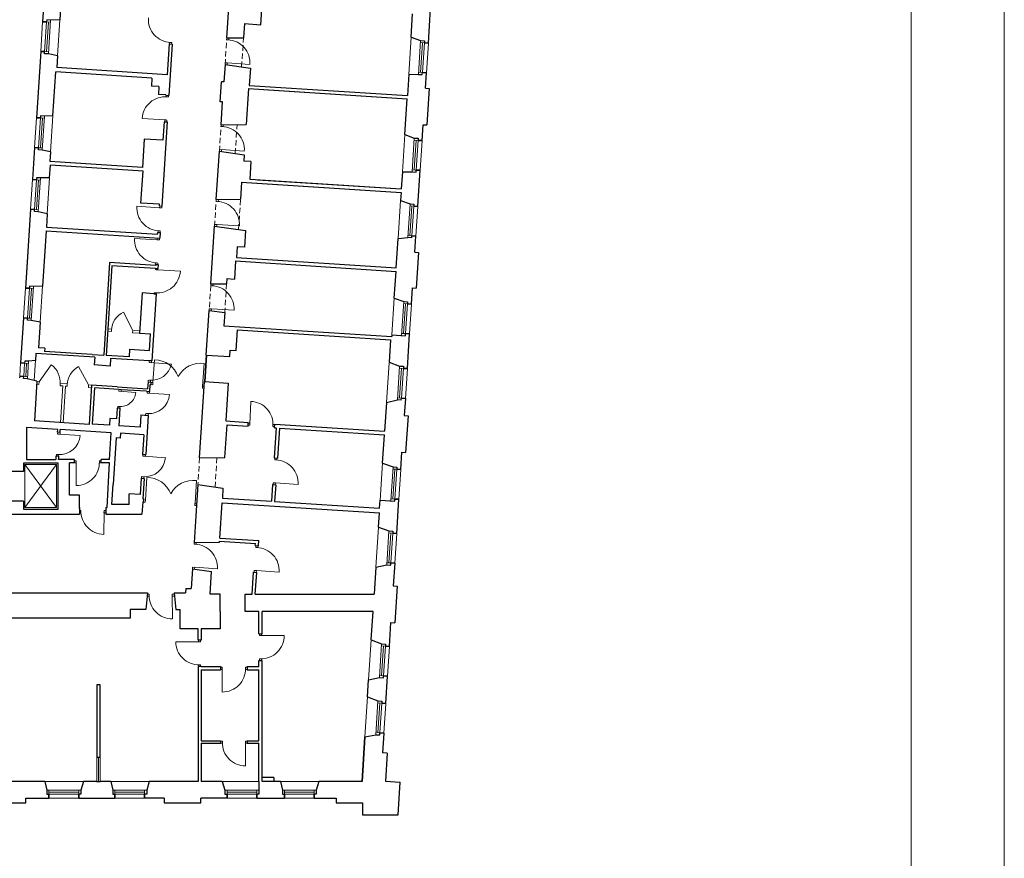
# Model space of a CAD drawing. Header units: millimetres. Extents: x 6904000 to 7075021, y 297772 to 407623.
# Tile 89 of 91: x 7043656 to 7045508, y 374562 to 376139. Entities that reach past the tile are written whole.
import ezdxf

# ---------------------------------------------------------------- set-up
doc = ezdxf.new("R2010")
doc.units = ezdxf.units.MM
doc.linetypes.add('MCS - 2 piętro - koncepcja (2026.04.17)_do wysłania$0$DASHED', pattern=[19.05, 12.7, -6.35])
for name, color, linetype, lineweight in [('MCS - 2 piętro - koncepcja (2026.04.17)_do wysłania$0$Drzwi i okna', 8, 'Continuous', 9), ('MCS - 2 piętro - koncepcja (2026.04.17)_do wysłania$0$Przekrojowa', 8, 'Continuous', 25), ('MCS - 2 piętro - koncepcja (2026.04.17)_do wysłania$0$Ramka', 8, 'Continuous', 9), ('MCS - 2 piętro - koncepcja (2026.04.17)_do wysłania$0$Widokowa', 8, 'Continuous', 9)]:
    doc.layers.add(name, color=color, linetype=linetype, lineweight=lineweight)
doc.layers.add('MCS - 2 piętro - koncepcja (2026.04.17)_do wysłania$0$Obrys powierzchni', color=8, linetype='Continuous', lineweight=9, plot=False)

# ---------------------------------------------------------------- blocks, each defined once
blk = doc.blocks.new('MCS - 2 piętro - koncepcja (2026.04.17)_do wysłania$0$zw$2918')
at = {"layer": 'MCS - 2 piętro - koncepcja (2026.04.17)_do wysłania$0$Drzwi i okna', "color": 0}
for p, q in [((3682.3, -1184), (3682.7, -1177.4)), ((3691.2, -1184.6), (3682.3, -1184)), ((3690.2, -1184.5), (3690.7, -1177.3)), ((3690.2, -1184.5), (3690.2, -1184.5)), ((3466.9, -1194), (3475.9, -1194.6)), ((3467.9, -1194.1), (3467.5, -1200.1)), ((3475.9, -1194.6), (3475.5, -1200.3)), ((3676.7, -1270.7), (3676.3, -1277.2)), ((3685.7, -1271.3), (3676.7, -1270.7)), ((3684.2, -1278.3), (3684.7, -1271.2)), ((3684.7, -1271.2), (3770, -1276.7)), ((3454.2, -1398.8), (3463.2, -1399.3)), ((3455.2, -1398.8), (3455.6, -1392.8)), ((3463.2, -1399.3), (3463.6, -1393.3)), ((3449.9, -1485.6), (3364.5, -1480.3)), ((3448.9, -1485.5), (3457.8, -1486.1)), ((3449.4, -1492.6), (3449.9, -1485.6)), ((3457.8, -1486.1), (3457.4, -1493.1)), ((3661.2, -1510.3), (3661.7, -1503.7)), ((3670.2, -1510.9), (3661.2, -1510.3)), ((3669.2, -1510.8), (3669.6, -1504.2)), ((3669.2, -1510.8), (3669.2, -1510.8)), ((3669.6, -1504.2), (3669.6, -1504.2)), ((3655.6, -1597), (3655.2, -1603.5)), ((3664.6, -1597.6), (3655.6, -1597)), ((3663.2, -1604), (3663.6, -1597.5)), ((3663.6, -1597.5), (3748.9, -1603)), ((3430.1, -1816), (3344.8, -1810.6)), ((3430.5, -1809), (3430.1, -1816)), ((3438.1, -1816.6), (3438.5, -1809.5)), ((3642.9, -1791.7), (3643.5, -1785.1)), ((3651.9, -1792.3), (3642.9, -1791.7)), ((3650.9, -1792.2), (3651.4, -1785)), ((3650.9, -1792.2), (3650.9, -1792.2)), ((3651.3, -1785.6), (3651.3, -1785.6)), ((3429.1, -1816), (3438.1, -1816.6)), ((3637.4, -1878.4), (3637, -1884.9)), ((3646.4, -1879), (3637.4, -1878.4)), ((3644.9, -1886), (3645.4, -1879)), ((3645.4, -1879), (3730.7, -1884.4)), ((3423.5, -1902.7), (3432.5, -1903.3)), ((3424.5, -1902.8), (3424.1, -1908.8)), ((3432.5, -1903.3), (3432.1, -1909.3)), ((3421.3, -1936.7), (3336, -1931.2)), ((3420.3, -1936.7), (3429.3, -1937.3)), ((3421.8, -1929.7), (3421.3, -1936.7)), ((3429.3, -1937.3), (3429.7, -1930.2)), ((3414.7, -2023.4), (3423.7, -2024)), ((3415.7, -2023.5), (3415.3, -2029.5)), ((3423.7, -2024), (3423.3, -2030)), ((3415.1, -2048.8), (3415.3, -2044.5)), ((3424, -2049.4), (3415.1, -2048.8)), ((3423.3, -2045.1), (3423, -2049.3)), ((3423, -2049.3), (3508.4, -2054.9)), ((3622.6, -2109.1), (3623, -2102.5)), ((3631.6, -2109.6), (3622.6, -2109.1)), ((3630.6, -2109.6), (3631, -2103)), ((3630.6, -2109.6), (3630.6, -2109.5)), ((3631, -2103), (3631, -2103)), ((3409.4, -2135.5), (3409.1, -2139.3)), ((3418.4, -2136.1), (3409.4, -2135.5)), ((3417.4, -2136), (3417.1, -2139.9)), ((3617, -2195.8), (3616.6, -2202.3)), ((3626, -2196.4), (3617, -2195.8)), ((3624.6, -2202.8), (3625, -2196.3)), ((3625, -2196.3), (3710.3, -2201.8)), ((3390.5, -2398.4), (3390.9, -2391.8)), ((3399.6, -2399), (3390.6, -2398.4)), ((3395, -2398.7), (3474.8, -2403.8)), ((3399.5, -2399), (3399.9, -2392.4)), ((3405.2, -2473.6), (3411.2, -2388.3)), ((3591.8, -2486.9), (3598, -2401.6)), ((3387.1, -2464.9), (3386.7, -2471.4)), ((3396.1, -2465.5), (3387.1, -2464.9)), ((3395.7, -2472), (3396.1, -2465.5)), ((3404.7, -2481.6), (3398.2, -2481.2)), ((3398.7, -2473.2), (3405.2, -2473.6)), ((3405.3, -2472.6), (3404.7, -2481.6)), ((3276.3, -2506.3), (3276.7, -2499.7)), ((3285.3, -2506.8), (3276.3, -2506.3)), ((3276.3, -2506.3), (3340.7, -2510.4)), ((3285.3, -2506.8), (3285.7, -2500.3)), ((3383.1, -2513.1), (3383.5, -2506.6)), ((3392.1, -2513.7), (3383.2, -2513.2)), ((3387.6, -2513.4), (3467.4, -2518.6)), ((3392.1, -2513.7), (3392.5, -2507.1)), ((3591.8, -2485.9), (3591.2, -2494.9)), ((3591.2, -2494.9), (3597.7, -2495.4)), ((3598.2, -2487.4), (3591.8, -2486.9)), ((3769.9, -2629.7), (3773.5, -2544.3)), ((3272.7, -2563.1), (3272.2, -2569.5)), ((3281.6, -2563.6), (3272.7, -2563.1)), ((3281.2, -2570.1), (3281.6, -2563.6)), ((3378.2, -2589.9), (3377.7, -2596.4)), ((3387.1, -2590.5), (3378.2, -2589.9)), ((3386.7, -2597), (3387.1, -2590.5)), ((3770.1, -2626.3), (3763.5, -2625.9)), ((3770.2, -2625.3), (3769.7, -2634.2)), ((3046.8, -2667.4), (3047.3, -2660.8)), ((3055.8, -2667.9), (3056.2, -2661.4)), ((3769.7, -2634.2), (3763.1, -2633.9)), ((3857, -2629.9), (3856.5, -2638.9)), ((3856.5, -2638.9), (3863, -2639.3)), ((3863.4, -2631.3), (3856.9, -2630.9)), ((3055.9, -2667.9), (3046.9, -2667.4)), ((3051.3, -2667.7), (3131.2, -2672.8)), ((3041.9, -2744.1), (3041.5, -2750.6)), ((3050.9, -2744.7), (3041.9, -2744.1)), ((3050.5, -2751.2), (3050.9, -2744.7)), ((3116.9, -2767.6), (3110.4, -2767.5)), ((3110.4, -2775.5), (3116.9, -2775.6)), ((3116.9, -2775.6), (3116.7, -2861.1)), ((3116.9, -2776.6), (3116.9, -2767.6)), ((3203.8, -2776.7), (3203.8, -2767.7)), ((3203.8, -2767.7), (3210.4, -2767.7)), ((3203.8, -2775.7), (3210.4, -2775.7)), ((3367.7, -2750.6), (3368.1, -2744.1)), ((3376.7, -2751.2), (3367.7, -2750.6)), ((3372.2, -2750.9), (3452, -2756.1)), ((3376.7, -2751.2), (3377.1, -2744.6)), ((3863.3, -2763.9), (3863.8, -2757.2)), ((3872.3, -2764.5), (3863.3, -2763.9)), ((3871.3, -2764.4), (3871.7, -2757.7)), ((3362.7, -2827.4), (3362.3, -2833.9)), ((3371.7, -2828), (3362.7, -2827.4)), ((3371.3, -2834.5), (3371.7, -2828)), ((3376.8, -2915.7), (3382.7, -2830.4)), ((3563.4, -2927.7), (3569, -2842.4)), ((3857.8, -2850.7), (3857.4, -2857.1)), ((3866.8, -2851.2), (3857.8, -2850.7)), ((3865.3, -2857.6), (3865.7, -2851.2)), ((3865.7, -2851.2), (3951.1, -2856.6)), ((3376.2, -2923.6), (3369.7, -2923.2)), ((3370.2, -2915.3), (3376.7, -2915.7)), ((3376.8, -2914.7), (3376.2, -2923.6)), ((3134.3, -2954.4), (3128.8, -2954.3)), ((3134.2, -2962.4), (3128.8, -2962.3)), ((3134.2, -2963.4), (3134.3, -2954.4)), ((3221.2, -2959.2), (3220.4, -3044.7)), ((3221.1, -2964.2), (3221.2, -2955.2)), ((3221.2, -2955.2), (3227.9, -2955.2)), ((3563.4, -2926.7), (3562.8, -2935.7)), ((3562.8, -2935.7), (3569.3, -2936.1)), ((3569.9, -2928.2), (3563.4, -2927.7)), ((3227.4, -2963.2), (3221.2, -2963.2)), ((3559.9, -3081.2), (3560.3, -3074.6)), ((3568.8, -3081.8), (3559.9, -3081.2)), ((3567.8, -3081.8), (3568.3, -3075.1)), ((3792, -3093.7), (3792.4, -3087)), ((3800.9, -3094.3), (3792, -3093.7)), ((3800, -3094.2), (3800.4, -3087.5)), ((3554.3, -3168), (3553.9, -3174.5)), ((3563.3, -3168.6), (3554.3, -3168)), ((3561.8, -3175), (3562.3, -3168.5)), ((3562.3, -3168.5), (3647.6, -3174)), ((3786.4, -3180.5), (3786, -3186.9)), ((3795.4, -3181), (3786.4, -3180.5)), ((3794, -3187.4), (3794.4, -3181)), ((3794.4, -3181), (3879.7, -3186.4)), ((3391.1, -3277.2), (3383.2, -3277.2)), ((3391.1, -3269.2), (3384, -3269.2)), ((3391.1, -3278.2), (3391.1, -3269.2)), ((3478, -3278), (3478, -3269)), ((3478, -3269), (3485, -3269)), ((3485.8, -3277), (3478, -3277)), ((3478, -3277), (3478.2, -3362.5)), ((3576.7, -3442), (3576.7, -3448.5)), ((3584.7, -3448.5), (3584.7, -3442)), ((3805.4, -3425.5), (3805.4, -3419)), ((3814.4, -3425.5), (3805.4, -3425.5)), ((3813.4, -3419), (3813.4, -3425.5)), ((3813.4, -3425.5), (3898.9, -3425.4)), ((3576.7, -3448.5), (3491.2, -3448.3)), ((3575.7, -3448.5), (3584.7, -3448.5)), ((3814.6, -3512.4), (3805.6, -3512.4)), ((3805.6, -3512.4), (3805.6, -3519)), ((3813.6, -3512.4), (3813.6, -3519)), ((3575.5, -3535.4), (3584.5, -3535.4)), ((3576.5, -3535.4), (3576.5, -3542)), ((3584.5, -3535.4), (3584.5, -3542)), ((3666.2, -3544.3), (3659.7, -3544.3)), ((3659.7, -3552.3), (3666.2, -3552.3)), ((3666.2, -3552.3), (3666, -3637.8)), ((3666.2, -3553.3), (3666.2, -3544.3)), ((3753.1, -3553.5), (3753.1, -3544.5)), ((3753.1, -3544.5), (3759.7, -3544.5)), ((3753.1, -3552.5), (3759.7, -3552.5)), ((3666.3, -3822.2), (3659.7, -3822.2)), ((3666.3, -3830.2), (3659.7, -3830.2)), ((3666.3, -3831.2), (3666.3, -3822.2)), ((3753.2, -3831), (3753.2, -3822)), ((3753.2, -3822), (3759.7, -3822)), ((3759.7, -3830), (3753.2, -3830)), ((3753.2, -3830), (3753.3, -3915.5))]:
    blk.add_line(p, q, dxfattribs=at)
at = {"layer": 'MCS - 2 piętro - koncepcja (2026.04.17)_do wysłania$0$Drzwi i okna', "color": 0, "ltscale": 1.6}
for p, q in [((3329.2, -2277.6), (3294.8, -2209.1)), ((2976.8, -2470.3), (3022.7, -2406.9)), ((3163, -2482.3), (3125.6, -2413.6))]:
    blk.add_line(p, q, dxfattribs=at)
for centre, radius, start, end in [((3474.7, -1107.6), 86.7, 176.193, 267.8036), ((3683.4, -1271), 86.7, 356.2036, 87.8142), ((3451.1, -1485.5), 86.7, 84.979, 176.5896), ((3662.4, -1597.3), 86.7, 356.2036, 87.8142), ((3431.3, -1816.3), 86.7, 176.193, 267.8036), ((3644.1, -1878.7), 86.7, 356.2036, 87.8142), ((3422.5, -1937), 86.7, 176.193, 267.8036), ((3421.8, -2049.4), 86.7, 264.7676, 356.3783), ((3623.8, -2196), 86.7, 356.2036, 87.8142), ((3326.4, -2279.7), 77.4, 114.1138, 177.9529), ((2975.9, -2472.7), 80.7, 354.5264, 54.6033), ((3399, -2388.1), 77.4, 264.5446, 348.3084), ((3410.9, -2483.8), 95.4, 20.051, 89.8558), ((3584.7, -2496.1), 95.4, 81.999, 151.8038), ((3163.5, -2484.8), 80.7, 117.9982, 178.0752), ((3283.1, -2505.9), 57.8, 264.0905, 355.5263), ((3770.1, -2631), 86.7, 356.1135, 87.7241), ((3117.1, -2774.3), 86.7, 269.771, 1.3816), ((3864.5, -2850.9), 86.7, 356.2036, 87.8142), ((3382.5, -2925.8), 95.4, 20.4286, 90.2334), ((3556.3, -2937), 95.4, 82.3767, 152.1814), ((3221, -2957.9), 86.7, 177.9873, 269.5979), ((3561, -3168.2), 86.7, 356.2036, 87.8142), ((3793.2, -3180.7), 86.7, 356.2036, 87.8142), ((3477.8, -3275.8), 86.7, 178.61, 270.2206), ((3812.2, -3425.7), 86.7, 268.6184, 0.229), ((3577.9, -3448.7), 86.7, 179.771, 271.3816), ((3666.4, -3551.1), 86.7, 269.771, 1.3816), ((3753, -3828.8), 86.7, 178.61, 270.2206)]:
    blk.add_arc(centre, radius, start, end, dxfattribs=at)
at = {"layer": 'MCS - 2 piętro - koncepcja (2026.04.17)_do wysłania$0$Drzwi i okna', "color": 0}
for centre, radius, start, end in [((3458.1, -1407.8), 78.2, 264.816, 268.1145), ((3428.5, -1894.2), 78.2, 84.6681, 87.9667), ((3419.7, -2014.9), 78.2, 84.6681, 87.9667), ((3414.5, -2127.1), 78.2, 84.6046, 87.9032), ((3482.9, -2482.5), 78.2, 174.3635, 177.6621), ((3513.6, -2484.6), 78.2, 354.1927, 357.4913), ((3389.8, -2512.7), 77.8, 266.3349, 355.7089), ((3283.2, -2485.4), 78.2, 264.6739, 267.9724), ((3388.7, -2512.3), 78.2, 264.6779, 267.9764), ((3778.7, -2630.1), 78.2, 355.2588, 358.5574), ((3053.6, -2667), 77.8, 266.3349, 355.7089), ((3052.5, -2666.5), 78.2, 264.6779, 267.9764), ((3195, -2772.3), 78.2, 178.2461, 181.5447), ((3374.4, -2750.2), 77.8, 266.3349, 355.7089), ((3373.3, -2749.8), 78.2, 264.6779, 267.9764), ((3454.5, -2924), 78.2, 174.7412, 178.0397), ((3143.1, -2959), 78.2, 357.8242, 1.1228), ((3485.2, -2926), 78.2, 354.5703, 357.8689), ((3399.9, -3273.7), 78.2, 358.4469, 1.7455), ((3810.1, -3503.7), 78.2, 88.4553, 91.7539), ((3580, -3526.6), 78.2, 88.2461, 91.5447), ((3744.3, -3549.1), 78.2, 178.2461, 181.5447), ((3675.1, -3826.7), 78.2, 358.4469, 1.7455)]:
    blk.add_arc(centre, radius, start, end, dxfattribs=at)
at = {"layer": 'MCS - 2 piętro - koncepcja (2026.04.17)_do wysłania$0$Przekrojowa', "color": 0, "ltscale": 1.6}
for p, q in [((3682.7, -1177.4), (3717.9, -631.5)), ((3000.7, -954.5), (2990.2, -1116.1)), ((3058.8, -1047.5), (3054.8, -1109.5)), ((3811.2, -1127.4), (3816.2, -1050.6)), ((4441.1, -1196.7), (4449.5, -1066)), ((3054.8, -1109.5), (3020.4, -1110.3)), ((4376.4, -1174.1), (4382, -1087.1)), ((3749.3, -1123.4), (3745.9, -1176.6)), ((3749.3, -1123.4), (3811.2, -1127.4)), ((3682.7, -1177.4), (3745.9, -1176.6)), ((4376.4, -1174.1), (4411.9, -1187.1)), ((3465.8, -1200), (3458.3, -1315.8)), ((3477.8, -1200.8), (3465.4, -1393.4)), ((3465.8, -1200), (3477.8, -1200.8)), ((2983, -1227.9), (2966.9, -1477.4)), ((3046.1, -1244.7), (3012.2, -1237.6)), ((3046.1, -1244.7), (3043.2, -1289)), ((3458.3, -1315.8), (3043.2, -1289)), ((3676.3, -1277.2), (3672, -1343)), ((3676.3, -1277.2), (3771.6, -1290.7)), ((3771.6, -1290.7), (3767.4, -1356)), ((3028.5, -1470.8), (3039.3, -1304.8)), ((3401.4, -1328.2), (3039.3, -1304.8)), ((3401.4, -1328.2), (3399.5, -1358.1)), ((4367.4, -1313.8), (4362.2, -1394.4)), ((4367.4, -1313.6), (4403.7, -1314.3)), ((4430.1, -1366.4), (4433.9, -1308.5)), ((3427.4, -1359.9), (3399.5, -1358.1)), ((3427.4, -1359.9), (3425.5, -1389.8)), ((3658.2, -1417.3), (3663, -1342.5)), ((3672, -1343), (3663, -1342.5)), ((3764.6, -1367.5), (3755.9, -1502.6)), ((3764.6, -1367.5), (4361.4, -1406)), ((3767.4, -1356), (4362.2, -1394.4)), ((4430.1, -1366.4), (4444.1, -1367.3)), ((4444.1, -1367.3), (4435.3, -1504.5)), ((3453.4, -1391.6), (3425.5, -1389.8)), ((3453.4, -1392.6), (3453.4, -1391.6)), ((3453.4, -1392.6), (3465.4, -1393.4)), ((3820.5, -1371.1), (4361.4, -1406)), ((4352.7, -1540.8), (4361.4, -1406)), ((3667.2, -1417.9), (3658.2, -1417.3)), ((3661.7, -1503.7), (3667.2, -1417.9)), ((3028.5, -1470.8), (2997.1, -1471.5)), ((3458.9, -1493.2), (3438.5, -1809.5)), ((3446.9, -1492.4), (3442.4, -1562.3)), ((3446.9, -1492.4), (3458.9, -1493.2)), ((3661.7, -1503.7), (3755.9, -1502.6)), ((4417.4, -1563.4), (4421.3, -1503.6)), ((4421.3, -1503.6), (4435.3, -1504.5)), ((4352.7, -1540.8), (4388.2, -1553.8)), ((2959.7, -1589.1), (2951.9, -1709.9)), ((3372.6, -1557.8), (3365.7, -1664.6)), ((3442.4, -1562.3), (3372.6, -1557.8)), ((3019.8, -1605.3), (2988.9, -1598.8)), ((3019.8, -1605.3), (3017.4, -1642.1)), ((3643.5, -1785.1), (3655.2, -1603.5)), ((3655.2, -1603.5), (3748.6, -1616.7)), ((3748.6, -1616.7), (3747, -1640.5)), ((3016.5, -1703.3), (3019.5, -1656.2)), ((3365.7, -1664.6), (3017.4, -1642.1)), ((3367.8, -1678.7), (3019.5, -1656.2)), ((3774, -1642.2), (3747, -1640.5)), ((3774, -1642.2), (3769.7, -1708.5)), ((3016.5, -1703.3), (2982.1, -1704)), ((3360.1, -1798.2), (3367.8, -1678.7)), ((4343.7, -1680.4), (4339.5, -1745.3)), ((4343.7, -1680.3), (4380, -1681)), ((4401.5, -1809.9), (4410.2, -1675.2)), ((3738.9, -1720.1), (3734.8, -1784)), ((3738.9, -1720.1), (4338.6, -1758.9)), ((3769.7, -1708.5), (4339.5, -1745.3)), ((3769.7, -1708.5), (4339.5, -1745.3)), ((3797.8, -1723.9), (4338.6, -1758.9)), ((3798.6, -1710.4), (4339.5, -1745.3)), ((3798.6, -1710.4), (4339.5, -1745.3)), ((4338.6, -1758.9), (4336.8, -1788.2)), ((3429.9, -1802.7), (3360.1, -1798.2)), ((3429.5, -1809), (3429.9, -1802.7)), ((3429.5, -1809), (3438.5, -1809.5)), ((3643.4, -1785.1), (3734.8, -1784)), ((4336.8, -1788.2), (4372.3, -1801.2)), ((2944.7, -1821.6), (2925.6, -2118)), ((3007.7, -1838.5), (2973.9, -1831.3)), ((3007.7, -1838.5), (3004.5, -1888.8)), ((3004.5, -1888.8), (3422.6, -1915.7)), ((3623, -2102.5), (3637, -1884.9)), ((3637, -1884.9), (3753.3, -1901.4)), ((3003.6, -1902.7), (2997.4, -1998.2)), ((3003.6, -1902.7), (3430.7, -1930.3)), ((3422.6, -1915.7), (3423.1, -1908.8)), ((3423.1, -1908.8), (3432.1, -1909.3)), ((3432.1, -1909.3), (3430.7, -1930.3)), ((3753.3, -1901.4), (3749.2, -1964.3)), ((4390.3, -1983.6), (4394.2, -1922.7)), ((3722.3, -1962.5), (3719.6, -2002.9)), ((3749.2, -1964.3), (3722.3, -1962.5)), ((4320.4, -2041.7), (4327.5, -1931.1)), ((4327.5, -1931.1), (4364.1, -1928.5)), ((4378.8, -1929.5), (4364.1, -1928.5)), ((2934.4, -1981.3), (2925.6, -2118)), ((2997.4, -1998.2), (2990.1, -2111.4)), ((4390.3, -1983.6), (4404.3, -1984.5)), ((4404.3, -1984.5), (4395.6, -2118.6)), ((3242.4, -2022.4), (3219.9, -2370.6)), ((3250.6, -2033.9), (3228.7, -2371.2)), ((3415, -2033.5), (3242.4, -2022.4)), ((3414.3, -2044.5), (3250.6, -2033.9)), ((3415.2, -2029.5), (3415, -2033.5)), ((3415.2, -2029.5), (3424.3, -2030.1)), ((3424.3, -2030.1), (3423.3, -2045.1)), ((3715.8, -2016.3), (3711.4, -2084.1)), ((3715.8, -2016.3), (4319.5, -2055.2)), ((3719.6, -2002.9), (4320.4, -2041.7)), ((3414.3, -2044.5), (3423.3, -2045.1)), ((4313, -2155.9), (4319.5, -2055.2)), ((3623, -2102.5), (3682.2, -2101.8)), ((3683.4, -2082.3), (3682.2, -2101.8)), ((3683.4, -2082.3), (3711.4, -2084.1)), ((2990.1, -2111.4), (2955.8, -2112.2)), ((3364.3, -2136.4), (3354.5, -2288.2)), ((3408.1, -2139.3), (3364.3, -2136.4)), ((3417.1, -2139.9), (3400.8, -2392.4)), ((3408.1, -2139.3), (3417.2, -2139.9)), ((4377.7, -2178.6), (4381.7, -2117.7)), ((4381.7, -2117.7), (4395.6, -2118.6)), ((4313, -2155.9), (4348.5, -2168.9)), ((3605.8, -2369.9), (3616.6, -2202.3)), ((3616.6, -2202.3), (3675.2, -2210.6)), ((3675.2, -2210.6), (3672, -2260)), ((2918.4, -2229.8), (2907.4, -2399.4)), ((2981.4, -2246.6), (2947.6, -2239.5)), ((2981.4, -2246.6), (2975.2, -2342.8)), ((3354.5, -2288.2), (3396.2, -2290.9)), ((3392.2, -2352.8), (3396.2, -2290.9)), ((3672, -2260), (4303.7, -2300.7)), ((3718.1, -2353.1), (3723.1, -2275.3)), ((3723.1, -2275.3), (4298.9, -2312.4)), ((4304.1, -2293.9), (4303.7, -2300.7)), ((4362.1, -2421.1), (4370.5, -2290.4)), ((4298.9, -2312.4), (4293.5, -2397)), ((2964.8, -2364.3), (2963.1, -2390.5)), ((3186.3, -2378.6), (2964.8, -2364.3)), ((2998.2, -2344.3), (2975.2, -2342.8)), ((2998.2, -2344.3), (2997.4, -2356.3)), ((3177.2, -2367.9), (2997.4, -2356.3)), ((3177.2, -2367.9), (3219.9, -2370.6)), ((3317.6, -2348), (3315.7, -2376.8)), ((3317.6, -2348), (3392.2, -2352.8)), ((3605.8, -2369.9), (3694.6, -2375.6)), ((3694.6, -2375.6), (3696.1, -2351.7)), ((3696.1, -2351.7), (3718.1, -2353.1)), ((2963.1, -2390.5), (2937.6, -2393.6)), ((3186.3, -2378.6), (3184.4, -2407.5)), ((3315.7, -2376.8), (3228.7, -2371.2)), ((3246.1, -2382.5), (3244.3, -2411.4)), ((3391.8, -2391.9), (3246.1, -2382.5)), ((3400.8, -2392.4), (3391.8, -2391.9)), ((4293.5, -2397), (4332.9, -2411.4)), ((3244.3, -2411.4), (3184.4, -2407.5)), ((2904.2, -2449.8), (2903.8, -2455.3)), ((2968.8, -2468.8), (2932.2, -2459.4)), ((2968.8, -2468.8), (2959.2, -2617.5)), ((3386.7, -2471.4), (3385.1, -2496.6)), ((3386.7, -2471.4), (3398.8, -2472.2)), ((3393.4, -2507.2), (3395.1, -2481)), ((3395.1, -2481), (3398.2, -2481.2)), ((3398.2, -2481.2), (3398.8, -2472.2)), ((3580.8, -2757.1), (3599.3, -2469.7)), ((3599.3, -2469.7), (3688.2, -2475.4)), ((3688.2, -2475.4), (3678.9, -2618.1)), ((3174.5, -2483.1), (3165, -2630.7)), ((3270.3, -2489.2), (3174.5, -2483.1)), ((3184.9, -2493.7), (3176.2, -2629.5)), ((3275.7, -2499.6), (3184.9, -2493.7)), ((3270.3, -2489.2), (3385.1, -2496.6)), ((3285.7, -2500.3), (3275.7, -2499.6)), ((3381.5, -2506.4), (3285.7, -2500.3)), ((3381.5, -2506.4), (3393.4, -2507.2)), ((4283.7, -2548.6), (4276.7, -2656.7)), ((4283.7, -2548.6), (4324.7, -2538.7)), ((4339.5, -2539.7), (4324.7, -2538.7)), ((4354.9, -2532.9), (4350.7, -2597.7)), ((3271.2, -2569.5), (3268.6, -2610.4)), ((3281.2, -2570.1), (3271.2, -2569.5)), ((3281.2, -2570.1), (3277, -2636)), ((3165, -2630.7), (2959.2, -2617.5)), ((3242, -2633.7), (3176.2, -2629.5)), ((3243.6, -2608.8), (3242, -2633.7)), ((3268.6, -2610.4), (3243.6, -2608.8)), ((3359.8, -2595.2), (3356.8, -2641.1)), ((3359.8, -2595.2), (3387.6, -2597)), ((3387.6, -2597), (3378.1, -2744.7)), ((3678.9, -2618.1), (3763.8, -2623.6)), ((3762.9, -2637.2), (3763.8, -2623.6)), ((4350.7, -2597.7), (4364.7, -2598.6)), ((4364.7, -2598.6), (4355.8, -2736.8)), ((3046.9, -2649.8), (2930.1, -2642.2)), ((2930.1, -2642.2), (2930.1, -2763.2)), ((3046.3, -2660.7), (3046.9, -2649.8)), ((3056.2, -2661.4), (3046.3, -2660.7)), ((3056.2, -2661.4), (3056.8, -2650.4)), ((3247.5, -2662.7), (3056.8, -2650.4)), ((3241.8, -2763.5), (3247.5, -2662.7)), ((3356.8, -2641.1), (3277, -2636)), ((3283.1, -2664.4), (3281.9, -2682.4)), ((3370.9, -2670.1), (3283.1, -2664.4)), ((3676.1, -2756), (3684.1, -2632.1)), ((3684.1, -2632.1), (3762.9, -2637.2)), ((3868.7, -2644), (3861.4, -2757.1)), ((3862.8, -2643.6), (3863.6, -2630.1)), ((3862.8, -2643.6), (3868.7, -2644)), ((3863.6, -2630.1), (4276.7, -2656.7)), ((3880.7, -2644.8), (3873.4, -2757.9)), ((3880.7, -2644.8), (4275.8, -2670.3)), ((3267, -2681.4), (3255.7, -2856.1)), ((3281.9, -2682.4), (3267, -2681.4)), ((3370.9, -2670.1), (3366.3, -2743.9)), ((4269, -2776.7), (4275.8, -2670.3)), ((4337.6, -2800.8), (4341.8, -2735.9)), ((4341.8, -2735.9), (4355.8, -2736.8)), ((3048.6, -2777), (2918.9, -2777)), ((2918.9, -2777), (2918.9, -2808.1)), ((2930.1, -2763.2), (3040.5, -2763.2)), ((3040.5, -2763.2), (3040.8, -2758.7)), ((3040.8, -2758.7), (3041.2, -2750.4)), ((3051.2, -2751), (3041.2, -2750.4)), ((3048.6, -2949.8), (3048.6, -2777)), ((3050.5, -2763.5), (3050.7, -2759.3)), ((3090.8, -2763.5), (3050.5, -2763.5)), ((3050.7, -2759.3), (3051.2, -2751)), ((3110.4, -2763.5), (3090.8, -2763.5)), ((3090.8, -2897.5), (3090.8, -2775.5)), ((3110.4, -2775.5), (3090.8, -2775.5)), ((3110.4, -2775.5), (3110.4, -2763.5)), ((3241.8, -2763.5), (3210.4, -2763.5)), ((3210.4, -2775.5), (3210.4, -2763.5)), ((3241.8, -2775.5), (3210.4, -2775.5)), ((3232.4, -2943.5), (3241.8, -2775.5)), ((3366.3, -2743.9), (3378.1, -2744.7)), ((3580.8, -2757.1), (3676.1, -2756)), ((3861.4, -2757.1), (3873.4, -2757.9)), ((4269, -2776.7), (4308.4, -2791.1)), ((2918.9, -2808.1), (2870.9, -2808.1)), ((3360.5, -2833.8), (3356.7, -2894.6)), ((3360.5, -2833.8), (3356.7, -2894.6)), ((3360.5, -2833.8), (3372.3, -2834.5)), ((3372.3, -2834.5), (3367.4, -2911.1)), ((3250.8, -2931.7), (3255.7, -2856.1)), ((3574.4, -2856.9), (3566.8, -2974.4)), ((3574.4, -2856.9), (3668.7, -2870.3)), ((3668.7, -2870.3), (3666.3, -2907.9)), ((3854.9, -2857), (3850.9, -2919.8)), ((3854.9, -2857), (3866.9, -2857.7)), ((3866.9, -2857.7), (3862.9, -2920.6)), ((2918.9, -2919.1), (2870.9, -2919.1)), ((2918.9, -2919.1), (2918.9, -2949.8)), ((3128.8, -2897.5), (3090.8, -2897.5)), ((3128.8, -2947.5), (3128.8, -2897.5)), ((3315.6, -2931.7), (3315.6, -2892)), ((3356.7, -2894.6), (3315.6, -2892)), ((3366.6, -2923), (3363.6, -2969.1)), ((3366.6, -2923), (3369.7, -2923.2)), ((3366.6, -2923), (3369.7, -2923.2)), ((3367.4, -2911.1), (3370.5, -2911.3)), ((3369.7, -2923.2), (3370.5, -2911.3)), ((3656.5, -3058.7), (3665.1, -2925.5)), ((3665.1, -2925.5), (4256.9, -2963.7)), ((3666.3, -2907.9), (3850.9, -2919.8)), ((3862.9, -2920.6), (4258, -2946.1)), ((4258, -2946.1), (4260, -2915.8)), ((4322.1, -3041.3), (4330.4, -2912.5)), ((2918.9, -2949.8), (3048.6, -2949.8)), ((3128.8, -2943.5), (3128.8, -2969.1)), ((3227.4, -2943.5), (3227.4, -2969.1)), ((3227.4, -2943.5), (3232.4, -2943.5)), ((3315.6, -2931.7), (3250.8, -2931.7)), ((2870.9, -2969.1), (3128.8, -2969.1)), ((3227.4, -2969.1), (3363.6, -2969.1)), ((3566.8, -2974.4), (3560.3, -3074.7)), ((4253.5, -3017.2), (4256.9, -2963.7)), ((4253.5, -3017.2), (4292.9, -3031.6)), ((3560.3, -3074.7), (3655.6, -3073.5)), ((3655.6, -3073.5), (3655.8, -3070.7)), ((3655.8, -3070.7), (3790.4, -3079.4)), ((3656.5, -3058.7), (3803.2, -3068.2)), ((3801.9, -3087.8), (3803.2, -3068.2)), ((3790, -3087), (3790.4, -3079.4)), ((3790, -3087), (3801.9, -3087.8)), ((3553.9, -3174.5), (3549.1, -3248.1)), ((3553.9, -3174.5), (3625.4, -3184.6)), ((3619.9, -3269.2), (3625.4, -3184.6)), ((4243.8, -3167.5), (4237.3, -3269.1)), ((4243.8, -3167.5), (4284.7, -3158.9)), ((4314.9, -3153), (4309.4, -3237.8)), ((3778.2, -3269.1), (3783.5, -3186.8)), ((3783.5, -3186.8), (3795.5, -3187.5)), ((3790.2, -3269.1), (3795.5, -3187.5)), ((3528.9, -3248.1), (3527.8, -3264.1)), ((3528.9, -3248.1), (3549.1, -3248.1)), ((4309.4, -3237.8), (4323.4, -3238.8)), ((4323.4, -3238.8), (4314.5, -3376.9)), ((2672.9, -3264.1), (3384.5, -3264.1)), ((3384.5, -3264.1), (3378.2, -3327.7)), ((3484.5, -3264.1), (3527.8, -3264.1)), ((3484.5, -3264.1), (3490.9, -3327.7)), ((3657.7, -3269), (3619.9, -3269.2)), ((3657.7, -3335), (3657.7, -3269)), ((3751.7, -3335), (3751.7, -3269)), ((3751.7, -3269.1), (3778.2, -3269.1)), ((3790.2, -3269.1), (3911.7, -3269.1)), ((3911.7, -3269.1), (4237.3, -3269.1)), ((3378.2, -3327.7), (3319.7, -3327.7)), ((3319.7, -3327.7), (3319.7, -3359.7)), ((3490.9, -3327.7), (3507.7, -3327.7)), ((3507.7, -3400), (3507.7, -3327.7)), ((3319.7, -3359.7), (2855.7, -3359.7)), ((3657.7, -3335), (3657.7, -3400)), ((3803.7, -3335), (3751.7, -3335)), ((3803.7, -3419), (3803.7, -3335)), ((3815.8, -3419), (3815.8, -3335)), ((4233, -3335), (3815.8, -3335)), ((4226.1, -3441.7), (4233, -3335)), ((3574.7, -3400), (3507.7, -3400)), ((3574.7, -3442), (3574.7, -3400)), ((3657.7, -3400), (3586.7, -3400)), ((3586.7, -3400), (3586.7, -3442)), ((4294.7, -3465.8), (4300.5, -3376)), ((4300.5, -3376), (4314.5, -3376.9)), ((3586.7, -3442), (3574.7, -3442)), ((3803.7, -3419), (3815.8, -3419)), ((4226.1, -3441.7), (4265.5, -3456.2)), ((3586.7, -3542), (3574.7, -3542)), ((3574.7, -3542), (3574.7, -3973.7)), ((3586.7, -3542), (3659.7, -3542)), ((3586.7, -3554), (3659.7, -3554)), ((3586.7, -3554), (3586.7, -3821)), ((3659.7, -3542), (3659.7, -3554)), ((3759.7, -3542), (3803.7, -3542)), ((3759.7, -3542), (3759.7, -3554)), ((3759.7, -3554), (3803.7, -3554)), ((3803.7, -3542), (3803.7, -3519)), ((3803.7, -3519), (3815.8, -3519)), ((3803.7, -3821), (3803.7, -3554)), ((3815.8, -3973.7), (3815.8, -3519)), ((4212.3, -3656.3), (4216.4, -3592.1)), ((4216.4, -3592.1), (4257.3, -3583.4)), ((4280.8, -3680.4), (4287.5, -3577.6)), ((3206.7, -3610.7), (3194.7, -3610.7)), ((3194.7, -3610.7), (3194.7, -3883.7)), ((3206.7, -3883.7), (3206.7, -3610.7)), ((4212.3, -3656.3), (4251.7, -3670.7)), ((4202.6, -3806.6), (4191.8, -3973.7)), ((4191.8, -3973.7), (4202.6, -3806.6)), ((4202.6, -3806.6), (4243.4, -3798)), ((4273.6, -3792.1), (4268.9, -3866)), ((3586.7, -3821), (3659.7, -3821)), ((3586.7, -3830), (3586.7, -3973.7)), ((3586.7, -3830), (3659.7, -3830)), ((3659.7, -3821), (3659.7, -3830)), ((3759.7, -3821), (3803.7, -3821)), ((3759.7, -3821), (3759.7, -3830)), ((3759.7, -3830), (3803.7, -3830)), ((3803.7, -3973.7), (3803.7, -3830)), ((3206.7, -3883.7), (3194.7, -3883.7)), ((4286.8, -3867.2), (4268.9, -3866)), ((4286.8, -3867.2), (4280, -3973.3)), ((3859.8, -3959.7), (3815.8, -3959.7)), ((3859.8, -3959.7), (3859.8, -3973.7)), ((2998.5, -3973.7), (2865.7, -3973.7)), ((2998.5, -3973.7), (3006.1, -4007.1)), ((3143.5, -3973.7), (3133.7, -4007.1)), ((3192.7, -3973.7), (3143.5, -3973.7)), ((3192.7, -3973.7), (3206.7, -3973.7)), ((3246.5, -3973.7), (3206.7, -3973.7)), ((3246.5, -3973.7), (3254.1, -4007.1)), ((3391.5, -3973.7), (3381.7, -4007.1)), ((3574.7, -3973.7), (3391.5, -3973.7)), ((3665.3, -3973.7), (3586.7, -3973.7)), ((3665.3, -3973.7), (3676.1, -4007.1)), ((3884.5, -3973.7), (3815.8, -3973.7)), ((3884.5, -3973.7), (3892.1, -4007.1)), ((4029.5, -3973.7), (4019.7, -4007.1)), ((4191.8, -3973.7), (4029.5, -3973.7)), ((4280, -3973.3), (4335.3, -3976.8)), ((4327.4, -4099.8), (4335.3, -3976.8)), ((2926.9, -4054.8), (2926.9, -4036.8)), ((2926.9, -4036.8), (3013.9, -4036.8)), ((3125.9, -4036.8), (3261.9, -4036.8)), ((3446.9, -4036.8), (3373.9, -4036.8)), ((3446.9, -4036.8), (3446.9, -4054.8)), ((3683.9, -4036.8), (3584.9, -4036.8)), ((3584.9, -4054.8), (3584.9, -4036.8)), ((3795.9, -4036.8), (3899.9, -4036.8)), ((4011.9, -4036.8), (4094.9, -4036.8)), ((4094.9, -4036.8), (4094.9, -4054.8)), ((2788.9, -4054.8), (2926.9, -4054.8)), ((3446.9, -4054.8), (3584.9, -4054.8)), ((4094.9, -4054.8), (4192.9, -4054.8)), ((4192.9, -4054.8), (4192.9, -4099.8)), ((4192.9, -4099.8), (4316.9, -4099.8)), ((4192.9, -4099.8), (4327.4, -4099.8))]:
    blk.add_line(p, q, dxfattribs=at)
at = {"layer": 'MCS - 2 piętro - koncepcja (2026.04.17)_do wysłania$0$Przekrojowa', "color": 0}
for p, q in [((3005.7, -1109.3), (3005.2, -1117.1)), ((3020.4, -1110.3), (3005.7, -1109.3)), ((3005.2, -1117.1), (2990.2, -1116.1)), ((2990.2, -1116.1), (3005.2, -1117.1)), ((4411.9, -1187.1), (4426.7, -1188)), ((4426.7, -1188), (4426.2, -1195.8)), ((4426.2, -1195.8), (4441.1, -1196.7)), ((4441.1, -1196.7), (4426.2, -1195.8)), ((2997.9, -1228.8), (2983, -1227.9)), ((2983, -1227.9), (2997.9, -1228.8)), ((2997.4, -1236.6), (2997.9, -1228.8)), ((3012.2, -1237.6), (2997.4, -1236.6)), ((4403.7, -1314.3), (4418.4, -1315.3)), ((4418.4, -1315.3), (4418.9, -1307.5)), ((4418.9, -1307.5), (4433.9, -1308.5)), ((4433.9, -1308.5), (4418.9, -1307.5)), ((2981.8, -1478.3), (2966.9, -1477.4)), ((2966.9, -1477.4), (2981.8, -1478.3)), ((2982.3, -1470.6), (2981.8, -1478.3)), ((2997.1, -1471.5), (2982.3, -1470.6)), ((4388.2, -1553.8), (4403, -1554.7)), ((4403, -1554.7), (4402.5, -1562.5)), ((2974.6, -1590.1), (2959.7, -1589.1)), ((2959.7, -1589.1), (2974.6, -1590.1)), ((2974.1, -1597.8), (2974.6, -1590.1)), ((4402.5, -1562.5), (4417.4, -1563.4)), ((4417.4, -1563.4), (4402.5, -1562.5)), ((2988.9, -1598.8), (2974.1, -1597.8)), ((2967.3, -1703.1), (2966.8, -1710.8)), ((2982.1, -1704), (2967.3, -1703.1)), ((4380, -1681), (4394.8, -1682)), ((4394.8, -1682), (4395.3, -1674.2)), ((4395.3, -1674.2), (4410.2, -1675.2)), ((4410.2, -1675.2), (4395.3, -1674.2)), ((2966.8, -1710.8), (2951.9, -1709.9)), ((2951.9, -1709.9), (2966.8, -1710.8)), ((4372.3, -1801.2), (4387, -1802.2)), ((4387, -1802.2), (4386.5, -1810)), ((4386.5, -1810), (4401.5, -1810.9)), ((4401.5, -1810.9), (4386.5, -1810)), ((2959.6, -1822.6), (2944.7, -1821.6)), ((2944.7, -1821.6), (2959.6, -1822.6)), ((2959.1, -1830.4), (2959.6, -1822.6)), ((2973.9, -1831.3), (2959.1, -1830.4)), ((4378.8, -1929.5), (4379.3, -1921.7)), ((4379.3, -1921.7), (4394.2, -1922.7)), ((4394.2, -1922.7), (4379.3, -1921.7)), ((2940.5, -2119), (2925.6, -2118)), ((2925.6, -2118), (2940.5, -2119)), ((2941, -2111.2), (2940.5, -2119)), ((2955.8, -2112.2), (2941, -2111.2)), ((4348.5, -2168.9), (4363.3, -2169.9)), ((4363.3, -2169.9), (4362.8, -2177.6)), ((4362.8, -2177.6), (4377.7, -2178.6)), ((4377.7, -2178.6), (4362.8, -2177.6)), ((2933.3, -2230.8), (2918.4, -2229.8)), ((2918.4, -2229.8), (2933.3, -2230.8)), ((2932.8, -2238.5), (2933.3, -2230.8)), ((2947.6, -2239.5), (2932.8, -2238.5)), ((4304.1, -2293.9), (4355.1, -2297.2)), ((4355.1, -2297.2), (4355.6, -2289.4)), ((4355.6, -2289.4), (4370.5, -2290.4)), ((4370.5, -2290.4), (4355.6, -2289.4)), ((2922.4, -2400.4), (2907.4, -2399.4)), ((2907.4, -2399.4), (2922.4, -2400.4)), ((2922.9, -2392.7), (2922.4, -2400.4)), ((2937.6, -2393.6), (2922.9, -2392.7)), ((2937.6, -2393.6), (2922.9, -2392.7)), ((4332.9, -2411.4), (4347.7, -2412.4)), ((4347.7, -2412.4), (4347.2, -2420.1)), ((4347.2, -2420.1), (4362.1, -2421.1)), ((4362.1, -2421.1), (4347.2, -2420.1)), ((2919.1, -2450.8), (2904.2, -2449.8)), ((2904.2, -2449.8), (2919.1, -2450.8)), ((2918.6, -2458.5), (2919.1, -2450.8)), ((2933.4, -2459.5), (2918.6, -2458.5)), ((4339.5, -2539.7), (4340, -2531.9)), ((4340, -2531.9), (4354.9, -2532.9)), ((4354.9, -2532.9), (4340, -2531.9)), ((4308.4, -2791.1), (4323.2, -2792)), ((4323.2, -2792), (4322.7, -2799.8)), ((4322.7, -2799.8), (4337.6, -2800.8)), ((4337.6, -2800.8), (4322.7, -2799.8)), ((4260, -2915.8), (4315, -2919.3)), ((4315, -2919.3), (4315.5, -2911.6)), ((4315.5, -2911.6), (4330.4, -2912.5)), ((4330.4, -2912.5), (4315.5, -2911.6)), ((4292.9, -3031.6), (4307.7, -3032.5)), ((4307.7, -3032.5), (4307.2, -3040.3)), ((4307.2, -3040.3), (4322.1, -3041.3)), ((4322.1, -3041.3), (4307.2, -3040.3)), ((4284.7, -3158.9), (4299.4, -3159.8)), ((4299.4, -3159.8), (4299.9, -3152.1)), ((4299.9, -3152.1), (4314.9, -3153)), ((4314.9, -3153), (4299.9, -3152.1)), ((4265.5, -3456.2), (4280.3, -3457.1)), ((4280.3, -3457.1), (4279.8, -3464.9)), ((4279.8, -3464.9), (4294.7, -3465.8)), ((4294.7, -3465.8), (4279.8, -3464.9)), ((4257.3, -3583.4), (4272.1, -3584.4)), ((4272.1, -3584.4), (4272.6, -3576.6)), ((4272.6, -3576.6), (4287.5, -3577.6)), ((4287.5, -3577.6), (4272.6, -3576.6)), ((4251.7, -3670.7), (4266.4, -3671.7)), ((4266.4, -3671.7), (4265.9, -3679.4)), ((4265.9, -3679.4), (4280.8, -3680.4)), ((4280.8, -3680.4), (4265.9, -3679.4)), ((4243.4, -3798), (4258.2, -3798.9)), ((4258.2, -3798.9), (4258.7, -3791.2)), ((4258.7, -3791.2), (4273.6, -3792.1)), ((4273.6, -3792.1), (4258.7, -3791.2)), ((3803.7, -3973.7), (3803.7, -4021.9)), ((3006.1, -4007.1), (3006.1, -4021.9)), ((3006.1, -4021.9), (3013.9, -4021.9)), ((3013.9, -4021.9), (3013.9, -4036.8)), ((3013.9, -4036.8), (3013.9, -4021.9)), ((3133.7, -4021.9), (3125.9, -4021.9)), ((3125.9, -4021.9), (3125.9, -4036.8)), ((3125.9, -4036.8), (3125.9, -4021.9)), ((3133.7, -4007.1), (3133.7, -4021.9)), ((3254.1, -4007.1), (3254.1, -4021.9)), ((3254.1, -4021.9), (3261.9, -4021.9)), ((3261.9, -4021.9), (3261.9, -4036.8)), ((3261.9, -4036.8), (3261.9, -4021.9)), ((3381.7, -4021.9), (3373.9, -4021.9)), ((3373.9, -4021.9), (3373.9, -4036.8)), ((3373.9, -4036.8), (3373.9, -4021.9)), ((3381.7, -4007.1), (3381.7, -4021.9)), ((3676.1, -4007.1), (3676.1, -4021.9)), ((3676.1, -4021.9), (3683.9, -4021.9)), ((3683.9, -4021.9), (3683.9, -4036.8)), ((3683.9, -4036.8), (3683.9, -4021.9)), ((3803.7, -4021.9), (3795.9, -4021.9)), ((3795.9, -4021.9), (3795.9, -4036.8)), ((3795.9, -4036.8), (3795.9, -4021.9)), ((3892.1, -4007.1), (3892.1, -4021.9)), ((3892.1, -4021.9), (3899.9, -4021.9)), ((3899.9, -4021.9), (3899.9, -4036.8)), ((3899.9, -4036.8), (3899.9, -4021.9)), ((4019.7, -4021.9), (4011.9, -4021.9)), ((4011.9, -4021.9), (4011.9, -4036.8)), ((4011.9, -4036.8), (4011.9, -4021.9)), ((4019.7, -4007.1), (4019.7, -4021.9))]:
    blk.add_line(p, q, dxfattribs=at)
at = {"layer": 'MCS - 2 piętro - koncepcja (2026.04.17)_do wysłania$0$Widokowa', "color": 0}
for p, q in [((3012.2, -1237.6), (3020.4, -1110.3)), ((2997.9, -1229.1), (3005.2, -1117.1)), ((3005.2, -1117.1), (3019.9, -1118)), ((3005.3, -1229.3), (3012.5, -1117.6)), ((4411.9, -1187.1), (4403.7, -1314.3)), ((4426.2, -1195.8), (4411.4, -1194.8)), ((4418.8, -1195.3), (4411.6, -1307.1)), ((4426.2, -1195.5), (4418.9, -1307.5)), ((2997.9, -1228.8), (3012.7, -1229.8)), ((4418.9, -1307.5), (4404.2, -1306.6)), ((2974.6, -1590.3), (2981.8, -1478.3)), ((2981.8, -1478.3), (2996.6, -1479.3)), ((2982, -1590.6), (2989.2, -1478.8)), ((2988.9, -1598.8), (2997.1, -1471.5)), ((4388.2, -1553.8), (4380, -1681)), ((2974.6, -1590.1), (2989.4, -1591)), ((4402.5, -1562.5), (4387.7, -1561.5)), ((4395.1, -1562), (4387.9, -1673.8)), ((4402.5, -1562.2), (4395.3, -1674.2)), ((4395.3, -1674.2), (4380.5, -1673.3)), ((2959.6, -1822.8), (2966.8, -1710.8)), ((2966.8, -1710.8), (2981.6, -1711.8)), ((2967, -1823.1), (2974.2, -1711.3)), ((2973.9, -1831.3), (2982.1, -1704)), ((4372.3, -1801.2), (4364.1, -1928.5)), ((4386.5, -1810), (4371.8, -1809)), ((4379.1, -1809.5), (4371.9, -1921.2)), ((4386.6, -1809.7), (4379.3, -1921.7)), ((2959.6, -1822.6), (2974.4, -1823.6)), ((4379.3, -1921.7), (4364.6, -1920.8)), ((2933.3, -2231), (2940.5, -2119)), ((2940.5, -2119), (2955.3, -2119.9)), ((2940.7, -2231.2), (2947.9, -2119.5)), ((2947.6, -2239.5), (2955.8, -2112.2)), ((4348.5, -2168.9), (4340.3, -2296.2)), ((4362.8, -2177.6), (4348, -2176.7)), ((4355.4, -2177.2), (4348.2, -2288.9)), ((4362.8, -2177.4), (4355.6, -2289.4)), ((2933.3, -2230.8), (2948.1, -2231.7)), ((4355.6, -2289.4), (4340.8, -2288.5)), ((2919.1, -2451), (2922.4, -2400.4)), ((2922.4, -2400.4), (2937.1, -2401.4)), ((2926.5, -2451.2), (2929.7, -2400.9)), ((2933.4, -2459.5), (2937.6, -2393.6)), ((4332.9, -2411.4), (4324.7, -2538.7)), ((4347.2, -2420.1), (4332.4, -2419.2)), ((4339.8, -2419.7), (4332.6, -2531.4)), ((4347.2, -2419.9), (4340, -2531.9)), ((2919.1, -2450.8), (2933.9, -2451.7)), ((4340, -2531.9), (4325.2, -2530.9)), ((4308.4, -2791.1), (4300.2, -2918.4)), ((4322.7, -2799.8), (4307.9, -2798.8)), ((4315.3, -2799.3), (4308.1, -2911.1)), ((4322.7, -2799.6), (4315.5, -2911.6)), ((4315.5, -2911.6), (4300.7, -2910.6)), ((4292.9, -3031.6), (4284.7, -3158.9)), ((4307.2, -3040.3), (4292.4, -3039.3)), ((4299.8, -3039.8), (4292.6, -3151.6)), ((4307.2, -3040.1), (4299.9, -3152.1)), ((4299.9, -3152.1), (4285.2, -3151.1)), ((4265.5, -3456.2), (4257.3, -3583.4)), ((4279.8, -3464.9), (4265, -3463.9)), ((4272.4, -3464.4), (4265.2, -3576.2)), ((4279.8, -3464.6), (4272.6, -3576.6)), ((4272.6, -3576.6), (4257.8, -3575.7)), ((4251.7, -3670.7), (4243.4, -3798)), ((4265.9, -3679.4), (4251.2, -3678.5)), ((4258.5, -3678.9), (4251.3, -3790.7)), ((4265.9, -3679.2), (4258.7, -3791.2)), ((4258.7, -3791.2), (4243.9, -3790.2)), ((3133.7, -4007.1), (3006.1, -4007.1)), ((3013.9, -4021.9), (3013.9, -4007.1)), ((3125.9, -4014.5), (3013.9, -4014.5)), ((3126.1, -4021.9), (3013.9, -4021.9)), ((3125.9, -4021.9), (3125.9, -4007.1)), ((3381.7, -4007.1), (3254.1, -4007.1)), ((3261.9, -4021.9), (3261.9, -4007.1)), ((3373.9, -4014.5), (3261.9, -4014.5)), ((3374.1, -4021.9), (3261.9, -4021.9)), ((3373.9, -4021.9), (3373.9, -4007.1)), ((3803.7, -4007.1), (3676.1, -4007.1)), ((3683.9, -4021.9), (3683.9, -4007.1)), ((3795.9, -4014.5), (3683.9, -4014.5)), ((3796.1, -4021.9), (3683.9, -4021.9)), ((3795.9, -4021.9), (3795.9, -4007.1)), ((4019.7, -4007.1), (3892.1, -4007.1)), ((3899.9, -4021.9), (3899.9, -4007.1)), ((4011.9, -4014.5), (3899.9, -4014.5)), ((4012.1, -4021.9), (3899.9, -4021.9)), ((4011.9, -4021.9), (4011.9, -4007.1))]:
    blk.add_line(p, q, dxfattribs=at)
at = {"layer": 'MCS - 2 piętro - koncepcja (2026.04.17)_do wysłania$0$Widokowa', "color": 0, "ltscale": 1.6}
for p, q in [((3054.8, -1109.5), (3046.1, -1244.7)), ((2990.2, -1116.1), (2983, -1227.9)), ((4367.4, -1313.8), (4376.4, -1174.1)), ((4433.9, -1308.5), (4441.1, -1196.7)), ((2966.9, -1477.4), (2959.7, -1589.1)), ((3028.5, -1470.8), (3019.8, -1605.3)), ((4343.7, -1680.4), (4352.7, -1540.8)), ((4410.2, -1675.2), (4417.4, -1563.4)), ((3016.5, -1703.3), (3007.7, -1838.5)), ((2951.9, -1709.9), (2944.7, -1821.6)), ((4327.5, -1931.1), (4336.8, -1788.2)), ((4394.2, -1922.7), (4401.5, -1810.9)), ((2925.6, -2118), (2918.4, -2229.8)), ((2990.1, -2111.4), (2981.4, -2246.6)), ((4304.1, -2293.9), (4313, -2155.9)), ((4370.5, -2290.4), (4377.7, -2178.6)), ((3248.8, -2281.4), (3234.6, -2280.5)), ((3249.3, -2272.4), (3235.2, -2271.5)), ((3249.3, -2272.4), (3248.8, -2281.4)), ((3329.2, -2277.6), (3328.6, -2286.6)), ((3354.5, -2288.2), (3328.6, -2286.6)), ((3355.1, -2279.3), (3329.2, -2277.6)), ((3605.8, -2369.9), (3599.3, -2469.7)), ((3607.8, -2370), (3601.3, -2469.8)), ((2907.4, -2399.4), (2904.2, -2449.8)), ((2963.2, -2389.4), (2958.2, -2466.1)), ((4283.7, -2548.6), (4293.3, -2399.3)), ((4354.9, -2532.9), (4362.1, -2421.1)), ((2976.2, -2480.3), (2968.1, -2479.8)), ((2976.8, -2470.3), (2968.7, -2469.8)), ((2976.2, -2480.3), (2976.8, -2470.3)), ((3056, -2485.4), (3056.6, -2475.4)), ((3083.1, -2477.2), (3056.6, -2475.4)), ((3082.5, -2487.1), (3083.1, -2477.2)), ((3066, -2486.1), (3056, -2485.4)), ((3066, -2486.1), (3057.1, -2623.8)), ((3076, -2486.7), (3067, -2624.4)), ((3082.5, -2487.1), (3076, -2486.7)), ((3162.3, -2492.3), (3163, -2482.3)), ((3173.9, -2493), (3162.3, -2492.3)), ((3174.5, -2483.1), (3163, -2482.3)), ((4260, -2915.8), (4269, -2776.7)), ((2923, -2781.8), (3042.7, -2943)), ((2923, -2943), (3042.7, -2781.8)), ((2923, -2781.8), (3042.7, -2781.8)), ((2923, -2943), (2923, -2781.8)), ((3042.7, -2781.8), (3042.7, -2943)), ((4330.4, -2912.5), (4337.6, -2800.8)), ((3042.7, -2943), (2923, -2943)), ((4243.8, -3167.5), (4253.5, -3017.2)), ((4314.9, -3153), (4322.1, -3041.3)), ((4216.4, -3592.1), (4226.1, -3441.7)), ((4287.5, -3577.6), (4294.7, -3465.8)), ((4202.6, -3806.6), (4212.3, -3656.3)), ((4273.6, -3792.1), (4280.8, -3680.4)), ((3194.7, -3883.7), (3194.7, -3973.7)), ((3200.7, -3883.7), (3200.7, -3973.7)), ((3206.7, -3973.7), (3206.7, -3883.7)), ((2998.5, -3973.7), (3143.5, -3973.7)), ((3246.5, -3973.7), (3391.5, -3973.7)), ((3665.3, -3973.7), (3803.7, -3973.7)), ((3884.5, -3973.7), (4029.5, -3973.7)), ((3013.9, -4036.8), (3125.9, -4036.8)), ((3261.9, -4036.8), (3373.9, -4036.8)), ((3683.9, -4036.8), (3795.9, -4036.8)), ((3899.9, -4036.8), (4011.9, -4036.8))]:
    blk.add_line(p, q, dxfattribs=at)
at = {"layer": 'MCS - 2 piętro - koncepcja (2026.04.17)_do wysłania$0$Widokowa', "color": 0, "linetype": 'MCS - 2 piętro - koncepcja (2026.04.17)_do wysłania$0$DASHED', "ltscale": 1.6}
for p, q in [((3676.3, -1277.2), (3682.7, -1177.4)), ((3738.8, -1286.1), (3745.9, -1176.6)), ((3655.2, -1603.5), (3661.7, -1503.7)), ((3714.8, -1612), (3721.8, -1503)), ((3637, -1884.9), (3643.5, -1785.1)), ((3727.4, -1897.7), (3734.8, -1784)), ((3622.6, -2109.1), (3616.6, -2202.3)), ((3682.2, -2101.8), (3675.2, -2210.6)), ((3580.8, -2757.1), (3574.4, -2856.9)), ((3646.1, -2756.3), (3639, -2866.1))]:
    blk.add_line(p, q, dxfattribs=at)

msp = doc.modelspace()

# ---------------------------------------------------------------- linework, layer by layer
at = {"layer": 'MCS - 2 piętro - koncepcja (2026.04.17)_do wysłania$0$Obrys powierzchni', "ltscale": 1.6}
for points in [[(7024508.3, 377623.2), (7045508.3, 377623.2), (7045508.3, 362773.2), (7024508.3, 362773.2)], [(7024683.3, 377448.2), (7045333.3, 377448.2), (7045333.3, 362948.2), (7024683.3, 362948.2)]]:
    msp.add_lwpolyline(points, close=True, dxfattribs=at)

# ---------------------------------------------------------------- block references
at = {"layer": 'MCS - 2 piętro - koncepcja (2026.04.17)_do wysłania$0$Ramka', "xscale": 0.5, "yscale": 0.5, "zscale": 0.5}
msp.add_blockref('MCS - 2 piętro - koncepcja (2026.04.17)_do wysłania$0$zw$2918', (7042204.5, 376693.4), dxfattribs=at)

doc.saveas('drawing.dxf')
